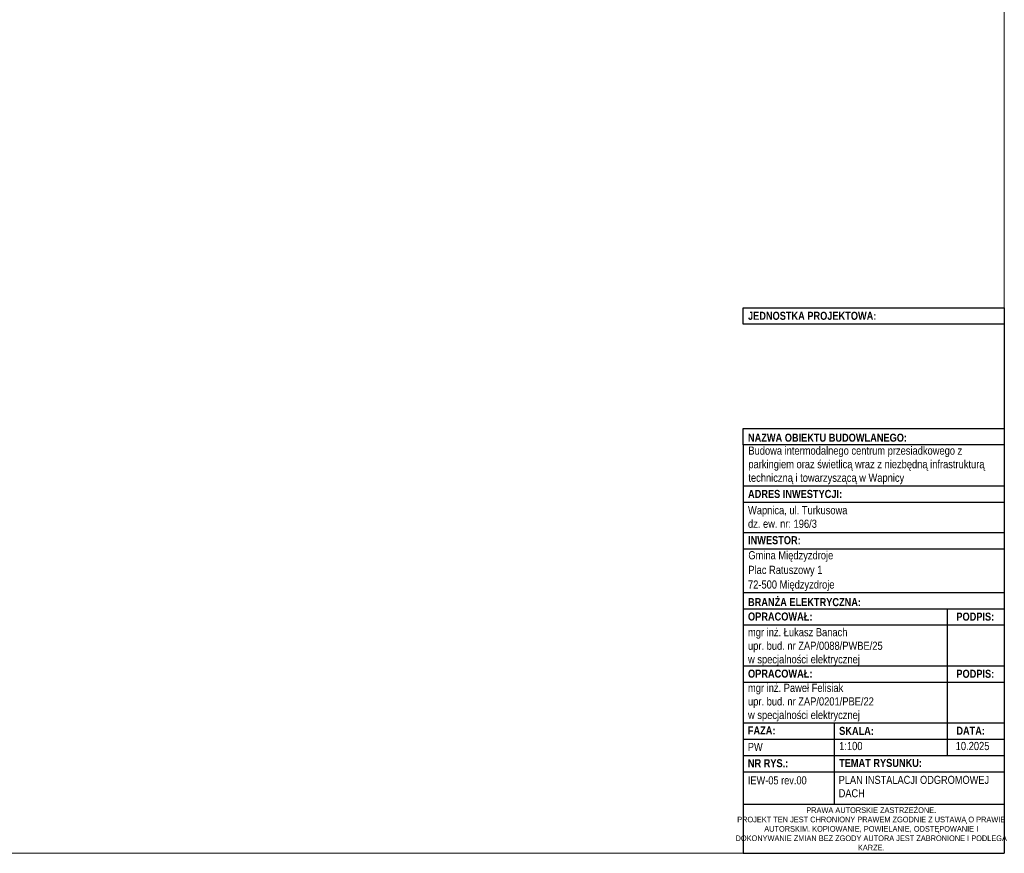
# Model space of a CAD drawing. Header units: metres. Extents: x 10441 to 26910, y 1447 to 8198.
# Tile 3 of 4: x 24489 to 26910, y 4098 to 6148. Entities that reach past the tile are written whole.
import ezdxf

# ---------------------------------------------------------------- set-up
doc = ezdxf.new("R2010")
doc.units = ezdxf.units.M
doc.header["$MEASUREMENT"] = 0
doc.layers.add('#elektryczne', color=7, linetype='Continuous', lineweight=20)
doc.layers.add('A_TABELKA', color=7, linetype='Continuous', lineweight=0)
doc.layers.add('2D - Rysunki i Obrazki', color=7, linetype='Continuous')
doc.styles.add('ARIAL', font='arial.ttf')
doc.styles.add('GENERATED_STYLE_1', font='arial.ttf')
doc.styles.add('GENERATED_STYLE_2', font='ARIALN.TTF')

msp = doc.modelspace()

# ---------------------------------------------------------------- linework, layer by layer
at = {"layer": '#elektryczne', "color": 0, "linetype": 'Continuous', "lineweight": 18}
msp.add_lwpolyline([(21070.1, 4097.5), (21070.1, 8197.5), (26910.1, 8197.5), (26910.1, 4097.5)], close=True, dxfattribs=at)
at = {"layer": '2D - Rysunki i Obrazki', "color": 0, "linetype": 'Continuous', "ltscale": 0.1}
for p, q in [((26910.1, 5439.3), (26910.1, 4097.5)), ((26267.7, 5102.2), (26267.7, 4097.5)), ((26267.8, 5001.1), (26910.1, 5001.1)), ((26267.8, 4961), (26910.1, 4961)), ((26267.8, 4886.2), (26910.1, 4886.2)), ((26267.8, 4846), (26910.1, 4846)), ((26267.8, 4739.3), (26910.1, 4739.3)), ((26267.8, 4739.3), (26910.1, 4739.3)), ((26267.7, 4699.1), (26910.1, 4699.1)), ((26770, 4699.1), (26770, 4338.4)), ((26267.7, 4659), (26910.1, 4659)), ((26267.7, 4558.6), (26910.1, 4558.6)), ((26267.7, 4558.6), (26910.1, 4558.6)), ((26267.7, 4558.6), (26910.1, 4558.6)), ((26267.7, 4518.5), (26910.1, 4518.5)), ((26267.7, 4518.5), (26910.1, 4518.5)), ((26267.7, 4418.1), (26910.1, 4418.1)), ((26267.7, 4418.1), (26910.1, 4418.1)), ((26267.7, 4418.1), (26910.1, 4418.1)), ((26267.7, 4418.1), (26910.1, 4418.1)), ((26491.9, 4418.1), (26491.9, 4217.9)), ((26267.7, 4378.6), (26910.1, 4378.6)), ((26267.7, 4338.4), (26910.1, 4338.4)), ((26491.9, 4338.5), (26491.9, 4218)), ((26267.7, 4298.3), (26910.1, 4298.3)), ((26267.7, 4218), (26910.1, 4218)), ((26267.7, 4218), (26910, 4218)), ((26267.7, 4097.5), (26910, 4097.5))]:
    msp.add_line(p, q, dxfattribs=at)
at = {"layer": '2D - Rysunki i Obrazki', "color": 0, "linetype": 'Continuous', "ltscale": 0.1, "flags": 128}
for points in [[(26267.7, 5439.3), (26910.1, 5439.3), (26910.1, 5399.1), (26267.7, 5399.1)], [(26267.7, 5142.3), (26910.1, 5142.3), (26910.1, 5102.2), (26267.7, 5102.2)]]:
    msp.add_lwpolyline(points, close=True, dxfattribs=at)

# ---------------------------------------------------------------- texts
at = {"layer": '2D - Rysunki i Obrazki', "color": 0, "linetype": 'Continuous', "attachment_point": 7}
for s, insert, char_height, style in [('\\A1;{\\fArial Narrow|b1|i0|c238|p34;JEDNOSTKA PROJEKTOWA:}', (26279.9, 5409.2), 19.765, 'GENERATED_STYLE_2'), ('\\A1;{\\fArial Narrow|b1|i0|c238|p34;NAZWA OBIEKTU BUDOWLANEGO:}', (26279.8, 5109.4), 19.765, 'GENERATED_STYLE_2'), ('\\A1;{\\fArial Narrow|b1|i0|c238|p34;ADRES INWESTYCJI:}', (26279.9, 4971.1), 19.765, 'GENERATED_STYLE_2'), ('{\\fArial Narrow|b0|i0|c238|p34;Wapnica, ul. Turkusowa\\Pdz. ew. nr: 196/3}', (26279.9, 4897.7), 20, 'GENERATED_STYLE_1'), ('\\A1;{\\fArial Narrow|b1|i0|c238|p34;INWESTOR:}', (26279.9, 4857.4), 19.765, 'GENERATED_STYLE_2'), ('\\pxl0.04167,sm1.07917;{\\fArial Narrow|b0|i0|c238|p34;Gmina Międzyzdroje\\PPlac Ratuszowy 1\\P\\pl0,s*;72-500 Międzyzdroje}', (26279.9, 4742.5), 20, 'GENERATED_STYLE_1'), ('\\A1;{\\fArial Narrow|b1|i0|c238|p34;BRANŻA ELEKTRYCZNA:}', (26279.9, 4705.1), 19.765, 'GENERATED_STYLE_2'), ('\\A1;{\\fArial Narrow|b1|i0|c238|p34;OPRACOWAŁ:}', (26279.9, 4669.7), 19.765, 'GENERATED_STYLE_2'), ('\\A1;{\\fArial Narrow|b1|i0|c238|p34;PODPIS:}', (26792.2, 4669.4), 19.765, 'GENERATED_STYLE_2'), ('{\\fArial Narrow|b0|i0|c238|p34;mgr inż. Łukasz Banach\\Pupr. bud. nr ZAP/0088/PWBE/25\\Pw specjalności elektrycznej}', (26279.9, 4558.6), 20, 'GENERATED_STYLE_1'), ('\\A1;{\\fArial Narrow|b1|i0|c238|p34;OPRACOWAŁ:}', (26279.9, 4529.2), 19.765, 'GENERATED_STYLE_2'), ('\\A1;{\\fArial Narrow|b1|i0|c238|p34;PODPIS:}', (26792.2, 4528.9), 19.765, 'GENERATED_STYLE_2'), ('\\A1;{\\fArial Narrow|b1|i0|c238|p34;FAZA:}', (26279.5, 4389.8), 19.765, 'GENERATED_STYLE_2'), ('\\A1;{\\fArial Narrow|b1|i0|c238|p34;SKALA:}', (26504, 4388.5), 19.765, 'GENERATED_STYLE_2'), ('\\A1;{\\fArial Narrow|b1|i0|c238|p34;DATA:}', (26792.2, 4389.1), 19.765, 'GENERATED_STYLE_2'), ('\\A1;{\\fArial Narrow|b0|i0|c238|p34;1:100}', (26504, 4351.1), 20.044, 'GENERATED_STYLE_1'), ('\\A1;{\\fArial Narrow|b0|i0|c238|p34;10.2025}', (26790.6, 4351.1), 20.044, 'GENERATED_STYLE_1'), ('\\A1;{\\fArial Narrow|b1|i0|c238|p34;NR RYS.:}', (26279.5, 4308.9), 19.765, 'GENERATED_STYLE_2'), ('\\A1;{\\fArial Narrow|b1|i0|c238|p34;TEMAT RYSUNKU:}', (26503.9, 4309.6), 19.765, 'GENERATED_STYLE_2')]:
    msp.add_mtext(s, dxfattribs=dict(at, insert=insert, char_height=char_height, style=style))
at = {"layer": '2D - Rysunki i Obrazki', "color": 0, "linetype": 'Continuous', "attachment_point": 7, "style": 'GENERATED_STYLE_1'}
for s, insert, char_height, width in [('{\\fArial Narrow|b0|i0|c238|p34;Budowa intermodalnego centrum przesiadkowego z parkingiem oraz świetlicą wraz z niezbędną infrastrukturą techniczną i towarzyszącą w Wapnicy}', (26280.8, 5005.1), 20, 620.014), ('{\\fArial Narrow|b0|i0|c238|p34;mgr inż. Paweł Felisiak\\Pupr. bud. nr ZAP/0201/PBE/22\\Pw specjalności elektrycznej}', (26279.9, 4421.7), 20, 475.243), ('\\A1;{\\fArial Narrow|b0|i0|c238|p34;PW}', (26279.5, 4349.3), 19.765, 118.489)]:
    msp.add_mtext(s, dxfattribs=dict(at, insert=insert, char_height=char_height, width=width))
at = {"layer": 'A_TABELKA', "color": 0, "linetype": 'Continuous'}
for s, insert, char_height, width, attachment_point, style in [('\\A1;{\\fArial Narrow|b0|i0|c238|p34;IEW-05 rev.00}', (26279.5, 4266.8), 19.765, 165.642, 7, 'GENERATED_STYLE_1'), ('\\A1;{\\fArial Narrow|b0|i0|c238|p34;PLAN INSTALACJI ODGROMOWEJ\\PDACH}', (26502.9, 4235), 19.765, 385.063, 7, 'GENERATED_STYLE_1'), ('{\\fArial Narrow|b0|i0|c238|p34;\\W1;PRAWA AUTORSKIE ZASTRZEŻONE.\\PPROJEKT TEN JEST CHRONIONY PRAWEM ZGODNIE Z USTAWĄ O PRAWIE AUTORSKIM. KOPIOWANIE, POWIELANIE, ODSTĘPOWANIE I DOKONYWANIE ZMIAN BEZ ZGODY AUTORA JEST ZABRONIONE I PODLEGA KARZE.}', (26582.9, 4157.6), 13.8353, 582.743, 5, 'ARIAL')]:
    msp.add_mtext(s, dxfattribs=dict(at, insert=insert, char_height=char_height, width=width, attachment_point=attachment_point, style=style))

doc.saveas('drawing.dxf')
